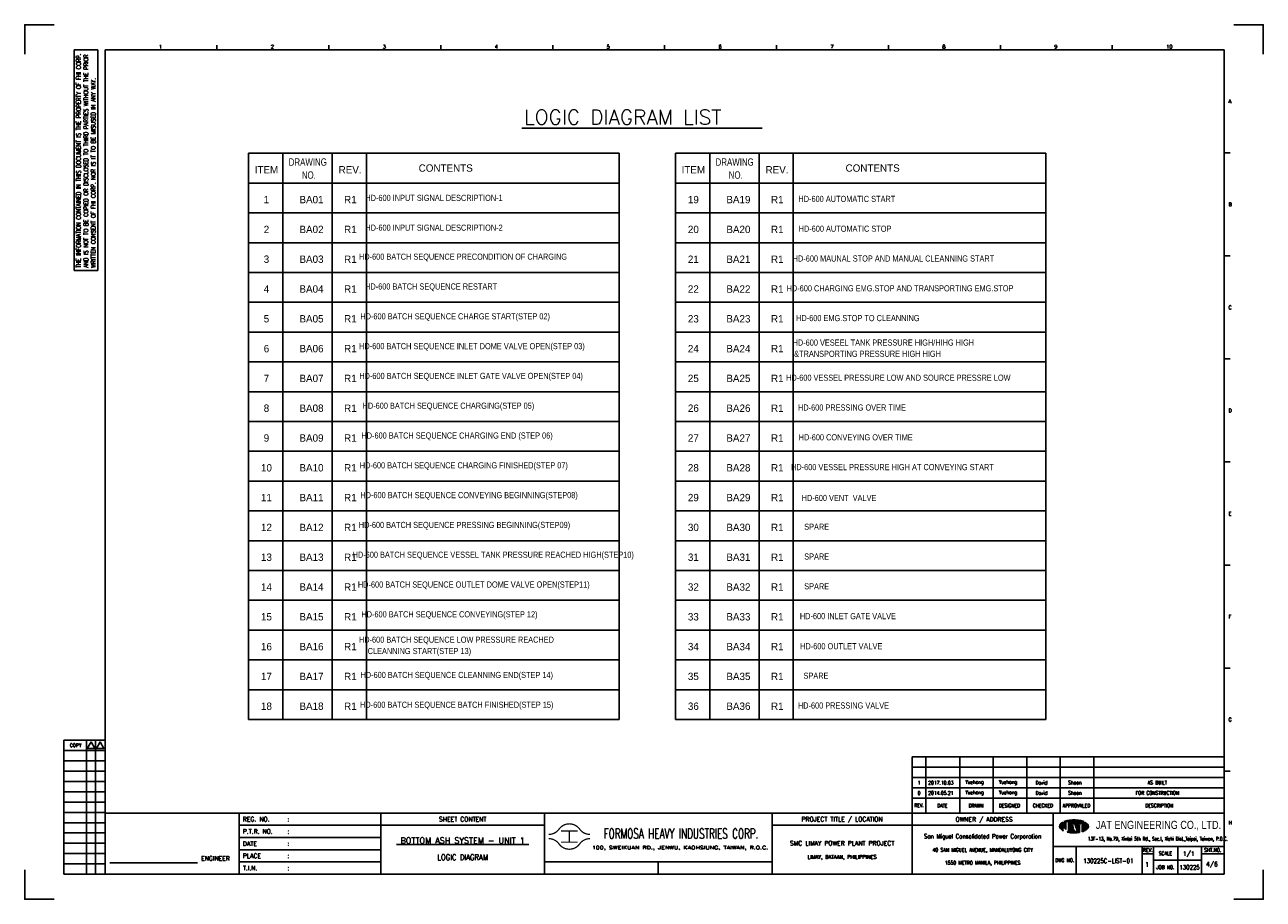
# Model space of a CAD drawing. Extents: x 1418 to 2024, y 335 to 762.
import ezdxf
from ezdxf.enums import TextEntityAlignment as Align
from ezdxf.lldxf.tags import DXFTag

# ---------------------------------------------------------------- set-up
doc = ezdxf.new("R2010")
doc.units = 0
doc.header["$MEASUREMENT"] = 0
for name, color, linetype in [('B_DIM', 7, 'Continuous'), ('CON', 4, 'Continuous'), ('DIM', 3, 'Continuous'), ('HID', 2, 'HIDDEN'), ('T', 2, 'Continuous'), ('TEXT', 7, 'Continuous'), ('圖框CON', 4, 'Continuous'), ('圖框DIM', 3, 'Continuous'), ('框線', 6, 'Continuous')]:
    doc.layers.add(name, color=color, linetype=linetype)
doc.styles.add('AEH', font='simplex.shx', dxfattribs={"width": 0.8, "bigfont": 'ae.shx'})
doc.styles.add('DAYUKP', font='complex', dxfattribs={"bigfont": 'DAYUKP.SHX'})
doc.styles.add('E2', font='simplex.shx', dxfattribs={"height": 2})
doc.styles.add('E3', font='simplex.shx', dxfattribs={"height": 3})
doc.styles.add('E4', font='simplex.shx', dxfattribs={"height": 4})
doc.styles.add('ROMANS', font='romans', dxfattribs={"width": 0.8})
doc.styles.add('STANDARD-1', font='txt')
doc.styles.add('WMF-Arial0', font='arial.ttf')
tags = doc.linetypes.add('HIDDEN', pattern=[0.375, 0.25, -0.125]).pattern_tags.tags
tags[6:7] = [DXFTag(74, 4), DXFTag(75, 0), DXFTag(340, '0'), DXFTag(46, 1.0), DXFTag(50, 0.0), DXFTag(44, 0.0), DXFTag(45, 0.0)]
tags[4:5] = [DXFTag(74, 4), DXFTag(75, 0), DXFTag(340, '0'), DXFTag(46, 1.0), DXFTag(50, 0.0), DXFTag(44, 0.0), DXFTag(45, 0.0)]

# ---------------------------------------------------------------- blocks, each defined once
blk = doc.blocks.new('Sht_Cont_T3')
at = {"layer": 'TEXT', "color": 3, "linetype": 'Continuous', "style": 'E4'}
for tag, p in [('$SHT_CONT_L1$', (55.63, 24.91)), ('$SHT_CONT_L2$', (55.63, 16.61)), ('$SHT_CONT_L3$', (55.63, 8.3))]:
    blk.add_attdef(tag, text='', height=4, dxfattribs=at).set_placement(p, align=Align.MIDDLE)
blk = doc.blocks.new('1880-TITLE_BLK')
at = {"layer": 'TEXT', "color": 2, "linetype": 'Continuous', "style": 'E3'}
for tag, p in [('DWG_NO', (736.41, 26.44)), ('REV', (762.59, 23.97)), ('SCALE', (790.95, 31.17)), ('SHT_NO', (806.74, 23.97))]:
    blk.add_attdef(tag, text='', height=3, dxfattribs=at).set_placement(p, align=Align.MIDDLE)
at = {"layer": 'TEXT', "linetype": 'Continuous', "style": 'E2', "width": 0.6}
for tag, p in [('REV_DATE', (418.65, 19.76)), ('APPR_DATE', (492.93, 19.76))]:
    blk.add_attdef(tag, text='', height=2, dxfattribs=at).set_placement(p, align=Align.MIDDLE_LEFT)
blk = doc.blocks.new('1')
at = {"ltscale": 500, "const_width": 0.621}
blk.add_lwpolyline([(937.64, -36.73, -0.241531), (932.6, -34.15, 0.512989), (922.51, -34.15, -0.241531), (917.47, -36.73, -0.241531)], format="xyb", dxfattribs=at)
for points in [[(923.41, -35.01), (931.69, -35.01)], [(927.55, -35.01), (927.55, -40.53)], [(923.41, -40.53), (931.69, -40.53)]]:
    blk.add_lwpolyline(points, dxfattribs=at)
at = {"const_width": 0.621}
blk.add_lwpolyline([(937.64, -38.8, 0.241531), (932.6, -41.39, -0.512989), (922.51, -41.39, 0.241531), (917.47, -38.8, 0.241531)], format="xyb", dxfattribs=at)
at = {"layer": 'B_DIM'}
for p, q in [((1247.82, 1.18), (1095.17, 1.18)), ((1095.17, -26.3), (1095.17, 1.18)), ((1101.97, -26.3), (1101.97, 1.18)), ((1118.5, -26.3), (1118.5, 1.18)), ((1134.87, -26.3), (1134.87, 1.18)), ((1151.24, -26.3), (1151.24, 1.18)), ((1167.62, -26.3), (1167.62, 1.18)), ((1183.99, -26.3), (1183.99, 1.18)), ((1247.82, -3.86), (1095.17, -3.86)), ((1095.17, -24.02), (1095.17, -7.47)), ((1247.82, -8.91), (1095.17, -8.91)), ((1247.82, -13.95), (1095.17, -13.95)), ((1247.82, -18.99), (1095.17, -18.99))]:
    blk.add_line(p, q, dxfattribs=at)
at = {"layer": 'CON'}
for points in [[(835.34, -56.2), (835.34, -26.3)], [(915.46, -56.2), (915.46, -26.3)]]:
    blk.add_lwpolyline(points, dxfattribs=at)
at = {"layer": 'CON', "ltscale": 500}
for points in [[(835.34, -32.28), (766.02, -32.28)], [(915.46, -32.28), (835.34, -32.28)], [(835.34, -38.26), (766.02, -38.26)], [(835.34, -44.23), (766.02, -44.23)], [(835.34, -50.21), (766.02, -50.21)]]:
    blk.add_lwpolyline(points, dxfattribs=at)
at = {"layer": 'DEFPOINTS'}
for points in [[(675.65, 359.33), (661.25, 359.33), (661.25, 344.93)], [(1252.5, 359.33), (1266.9, 359.33), (1266.9, 344.93)], [(675.65, -68.44), (661.25, -68.44), (661.25, -54.04)], [(1252.5, -68.44), (1266.9, -68.44), (1266.9, -54.04)]]:
    blk.add_lwpolyline(points, dxfattribs=at)
at = {"layer": 'DIM'}
for p, q in [((680.33, 9.34), (680.33, -56.2)), ((680.33, 9.34), (700.5, 9.34)), ((691.5, -56.2), (691.5, 9.34)), ((695.82, -56.2), (695.82, 9.34)), ((680.33, 4.29), (700.5, 4.29)), ((680.33, -0.75), (700.5, -0.75)), ((680.33, -5.79), (700.5, -5.79)), ((680.33, -10.83), (700.5, -10.83)), ((680.33, -15.87), (700.5, -15.87)), ((680.33, -20.91), (700.5, -20.91)), ((680.33, -25.95), (700.5, -25.95)), ((680.33, -30.99), (700.5, -30.99)), ((680.33, -36.03), (700.5, -36.03)), ((680.33, -41.08), (700.5, -41.08)), ((680.33, -46.12), (700.5, -46.12)), ((680.33, -51.16), (700.5, -51.16)), ((680.33, -56.2), (700.5, -56.2))]:
    blk.add_line(p, q, dxfattribs=at)
for points in [[(693.66, 8.62), (691.79, 5.37), (695.53, 5.37)], [(698.12, 8.62), (696.25, 5.37), (699.99, 5.37)]]:
    blk.add_lwpolyline(points, close=True, dxfattribs=at)
at = {"layer": 'T', "color": 0, "lineweight": -3}
for p, q in [((1169.84, -30.45), (1170.01, -30.27)), ((1169.98, -30.45), (1170.23, -30.2)), ((1170.12, -30.45), (1170.43, -30.13)), ((1170.26, -30.45), (1170.63, -30.07)), ((1170.39, -30.45), (1170.82, -30.02)), ((1170.53, -30.45), (1171.01, -29.98)), ((1170.67, -30.45), (1171.19, -29.93)), ((1170.81, -30.45), (1171.36, -29.9)), ((1170.95, -30.45), (1171.54, -29.86)), ((1171.09, -30.45), (1171.7, -29.83)), ((1171.23, -30.45), (1171.87, -29.81)), ((1171.37, -30.45), (1172.04, -29.78)), ((1171.51, -30.45), (1172.2, -29.76)), ((1171.65, -30.45), (1172.36, -29.74)), ((1171.78, -30.45), (1172.52, -29.72)), ((1171.92, -30.45), (1172.67, -29.7)), ((1172.06, -30.45), (1172.83, -29.68)), ((1172.2, -30.45), (1172.98, -29.67)), ((1172.34, -30.45), (1173.13, -29.66)), ((1172.48, -30.45), (1173.28, -29.65)), ((1172.62, -30.45), (1173.43, -29.64)), ((1172.76, -30.45), (1173.58, -29.63)), ((1172.9, -30.45), (1173.72, -29.62)), ((1173.04, -30.45), (1173.87, -29.62)), ((1173.17, -30.45), (1174.01, -29.61)), ((1173.31, -30.45), (1174.15, -29.61)), ((1173.45, -30.45), (1174.29, -29.61)), ((1173.59, -30.45), (1174.43, -29.61)), ((1173.73, -30.45), (1174.57, -29.61)), ((1173.87, -30.45), (1174.7, -29.62)), ((1174.01, -30.45), (1174.84, -29.62)), ((1174.15, -30.45), (1174.97, -29.62)), ((1174.29, -30.45), (1175.11, -29.63)), ((1174.43, -30.45), (1175.24, -29.64)), ((1174.56, -30.45), (1175.37, -29.65)), ((1174.7, -30.45), (1175.5, -29.65)), ((1174.84, -30.45), (1175.63, -29.67)), ((1174.98, -30.45), (1175.75, -29.68)), ((1175.12, -30.45), (1175.88, -29.69)), ((1175.26, -30.45), (1176.01, -29.7)), ((1175.4, -30.45), (1176.13, -29.72)), ((1175.54, -30.45), (1176.26, -29.73)), ((1175.68, -30.45), (1176.38, -29.75)), ((1175.82, -30.45), (1176.5, -29.76)), ((1175.95, -30.45), (1176.62, -29.78)), ((1176.09, -30.45), (1176.74, -29.8)), ((1176.23, -30.45), (1176.86, -29.82)), ((1176.37, -30.45), (1176.98, -29.84)), ((1176.51, -30.45), (1177.1, -29.86)), ((1176.65, -30.45), (1177.22, -29.88)), ((1176.79, -30.45), (1177.33, -29.9)), ((1176.93, -30.45), (1177.45, -29.93)), ((1177.07, -30.45), (1177.56, -29.95)), ((1177.21, -30.45), (1177.67, -29.98)), ((1177.34, -30.45), (1177.79, -30.01)), ((1177.48, -30.45), (1177.9, -30.04)), ((1177.62, -30.45), (1178.01, -30.07)), ((1177.76, -30.45), (1178.11, -30.1)), ((1177.9, -30.45), (1178.22, -30.13)), ((1178.04, -30.45), (1178.33, -30.16)), ((1178.18, -30.45), (1178.43, -30.2)), ((1178.32, -30.45), (1178.53, -30.23)), ((1178.46, -30.45), (1178.64, -30.27)), ((1167.29, -32.86), (1169.2, -30.95)), ((1167.29, -32.72), (1169.06, -30.95)), ((1167.3, -32.99), (1169.34, -30.95)), ((1167.3, -32.57), (1168.92, -30.95)), ((1167.32, -33.11), (1169.47, -30.95)), ((1167.34, -33.22), (1169.61, -30.95)), ((1167.34, -32.39), (1168.78, -30.95)), ((1167.38, -33.33), (1169.75, -30.95)), ((1167.41, -32.18), (1168.64, -30.95)), ((1167.42, -33.43), (1169.89, -30.95)), ((1167.46, -33.52), (1170.03, -30.95)), ((1167.51, -33.61), (1170.17, -30.95)), ((1167.57, -33.69), (1170.3, -30.96)), ((1167.61, -31.84), (1168.15, -31.31)), ((1167.63, -33.77), (1170.3, -31.1)), ((1167.69, -33.85), (1170.3, -31.23)), ((1167.76, -33.92), (1170.3, -31.37)), ((1167.83, -33.99), (1170.3, -31.51)), ((1167.9, -34.06), (1170.3, -31.65)), ((1167.97, -34.13), (1170.3, -31.79)), ((1168.04, -34.19), (1170.3, -31.93)), ((1168.11, -34.26), (1170.3, -32.07)), ((1168.19, -34.32), (1170.3, -32.21)), ((1168.26, -34.39), (1170.3, -32.35)), ((1168.34, -34.45), (1168.85, -33.94)), ((1168.42, -34.51), (1168.78, -34.15)), ((1168.5, -34.57), (1168.77, -34.3)), ((1168.58, -34.62), (1168.78, -34.43)), ((1168.67, -34.68), (1168.81, -34.54)), ((1168.75, -34.73), (1168.85, -34.64)), ((1168.84, -34.79), (1168.9, -34.72)), ((1168.93, -34.84), (1168.96, -34.8)), ((1169.02, -34.89), (1169.03, -34.87)), ((1169.11, -34.93), (1169.11, -34.93)), ((1169.18, -33.61), (1170.3, -32.49)), ((1169.2, -34.98), (1169.2, -34.98)), ((1169.39, -33.53), (1170.3, -32.62)), ((1169.55, -33.52), (1170.3, -32.76)), ((1169.67, -33.53), (1170.3, -32.9)), ((1169.7, -30.45), (1169.79, -30.36)), ((1169.78, -33.56), (1170.3, -33.04)), ((1169.88, -33.6), (1170.3, -33.18)), ((1169.97, -33.65), (1170.3, -33.32)), ((1170.05, -33.71), (1170.3, -33.46)), ((1170.12, -33.78), (1170.3, -33.6)), ((1170.18, -33.86), (1170.3, -33.74)), ((1170.23, -33.95), (1170.3, -33.88)), ((1170.27, -34.05), (1170.3, -34.01)), ((1170.3, -34.16), (1170.3, -34.15)), ((1170.3, -34.29), (1170.31, -34.29)), ((1171.05, -35.63), (1172.51, -34.17)), ((1171.16, -35.66), (1172.45, -34.37)), ((1171.28, -35.68), (1172.39, -34.58)), ((1171.39, -35.71), (1172.32, -34.78)), ((1171.51, -35.73), (1172.26, -34.98)), ((1171.53, -35.02), (1172.58, -33.96)), ((1171.6, -34.8), (1172.64, -33.76)), ((1171.63, -35.75), (1172.19, -35.19)), ((1171.64, -34.63), (1172.71, -33.56)), ((1171.65, -33.23), (1173.92, -30.95)), ((1171.65, -33.09), (1173.78, -30.95)), ((1171.65, -32.95), (1173.64, -30.95)), ((1171.65, -32.81), (1173.51, -30.95)), ((1171.65, -32.67), (1173.37, -30.95)), ((1171.65, -32.53), (1173.23, -30.95)), ((1171.65, -32.39), (1173.09, -30.95)), ((1171.65, -32.26), (1172.95, -30.95)), ((1171.65, -32.12), (1172.81, -30.95)), ((1171.65, -31.98), (1172.67, -30.95)), ((1171.65, -31.84), (1172.53, -30.95)), ((1171.65, -31.42), (1172.12, -30.95)), ((1171.65, -31.28), (1171.98, -30.95)), ((1171.65, -31.14), (1171.84, -30.95)), ((1171.65, -31), (1171.7, -30.95)), ((1171.65, -31.7), (1172.39, -30.95)), ((1171.65, -31.56), (1172.25, -30.95)), ((1171.65, -33.37), (1173.29, -31.72)), ((1171.65, -33.51), (1173.23, -31.92)), ((1171.65, -33.65), (1173.16, -32.13)), ((1171.65, -33.78), (1173.1, -32.33)), ((1171.65, -33.92), (1173.03, -32.54)), ((1171.65, -34.06), (1172.97, -32.74)), ((1171.65, -34.2), (1172.9, -32.94)), ((1171.65, -34.34), (1172.84, -33.15)), ((1171.65, -34.48), (1171.65, -34.48)), ((1171.75, -35.77), (1172.2, -35.31)), ((1171.87, -35.79), (1172.34, -35.31)), ((1171.99, -35.81), (1172.48, -35.31)), ((1172.11, -35.83), (1172.62, -35.31)), ((1172.23, -35.84), (1173.6, -34.48)), ((1172.35, -35.86), (1173.74, -34.48)), ((1172.48, -35.87), (1173.87, -34.48)), ((1172.6, -35.89), (1174.01, -34.48)), ((1172.67, -35.26), (1173.46, -34.48)), ((1172.73, -35.9), (1174.15, -34.48)), ((1172.73, -35.06), (1173.32, -34.48)), ((1172.8, -34.86), (1173.18, -34.48)), ((1172.85, -35.91), (1174.29, -34.48)), ((1172.86, -34.65), (1173.04, -34.48)), ((1172.98, -35.93), (1174.41, -34.5)), ((1173.11, -35.94), (1174.44, -34.6)), ((1173.16, -33.8), (1173.94, -33.02)), ((1173.18, -33.64), (1173.91, -32.91)), ((1173.24, -35.95), (1174.48, -34.71)), ((1173.25, -33.44), (1173.87, -32.81)), ((1173.29, -33.8), (1173.97, -33.12)), ((1173.31, -33.23), (1173.84, -32.7)), ((1173.37, -33.03), (1173.81, -32.6)), ((1173.37, -35.96), (1174.51, -34.81)), ((1173.39, -31.62), (1174.06, -30.95)), ((1173.43, -33.8), (1174.01, -33.23)), ((1173.44, -32.83), (1173.77, -32.49)), ((1173.5, -32.62), (1173.74, -32.39)), ((1173.5, -35.96), (1174.54, -34.92)), ((1173.53, -31.62), (1174.2, -30.95)), ((1173.57, -32.42), (1173.71, -32.28)), ((1173.57, -33.8), (1174.04, -33.34)), ((1173.63, -32.22), (1173.67, -32.17)), ((1173.63, -35.97), (1174.58, -35.03)), ((1173.67, -31.62), (1174.34, -30.95)), ((1173.71, -33.8), (1174.07, -33.44)), ((1173.77, -35.98), (1174.61, -35.13)), ((1173.81, -31.62), (1174.48, -30.95)), ((1173.85, -33.8), (1174.11, -33.55)), ((1173.9, -35.98), (1174.64, -35.24)), ((1173.95, -31.62), (1174.62, -30.95)), ((1173.99, -33.8), (1174.14, -33.65)), ((1174.04, -35.98), (1174.7, -35.31)), ((1174.09, -31.62), (1174.76, -30.95)), ((1174.13, -33.8), (1174.17, -33.76)), ((1174.17, -35.98), (1174.84, -35.31)), ((1174.22, -31.62), (1174.9, -30.95)), ((1174.31, -35.99), (1174.98, -35.31)), ((1174.36, -31.62), (1175.03, -30.95)), ((1174.45, -35.98), (1175.12, -35.31)), ((1174.5, -31.62), (1175.17, -30.95)), ((1174.59, -35.98), (1175.26, -35.31)), ((1174.64, -31.62), (1175.31, -30.95)), ((1174.73, -35.98), (1175.4, -35.31)), ((1174.78, -31.62), (1175.45, -30.95)), ((1174.85, -31.69), (1175.59, -30.95)), ((1174.88, -35.98), (1175.54, -35.31)), ((1174.89, -31.79), (1175.73, -30.95)), ((1174.92, -31.9), (1175.87, -30.95)), ((1174.96, -32), (1176.01, -30.95)), ((1174.99, -32.11), (1176.15, -30.95)), ((1175.02, -32.22), (1176.29, -30.95)), ((1175.02, -35.97), (1175.68, -35.31)), ((1175.06, -32.32), (1176.42, -30.95)), ((1175.09, -32.43), (1175.84, -31.68)), ((1175.12, -32.53), (1175.84, -31.81)), ((1175.16, -32.64), (1175.84, -31.95)), ((1175.17, -35.96), (1175.82, -35.31)), ((1175.19, -32.74), (1175.84, -32.09)), ((1175.22, -32.85), (1175.95, -32.13)), ((1175.26, -32.95), (1176.08, -32.13)), ((1175.29, -33.06), (1176.22, -32.13)), ((1175.32, -33.16), (1176.36, -32.13)), ((1175.32, -35.95), (1175.95, -35.31)), ((1175.36, -33.27), (1176.5, -32.13)), ((1175.39, -33.38), (1176.64, -32.13)), ((1175.42, -33.48), (1176.78, -32.13)), ((1175.46, -33.59), (1176.92, -32.13)), ((1175.46, -35.94), (1177.01, -34.39)), ((1175.49, -33.69), (1177.01, -32.17)), ((1175.53, -33.8), (1177.01, -32.31)), ((1175.56, -33.9), (1177.01, -32.45)), ((1175.59, -34.01), (1177.01, -32.59)), ((1175.62, -35.93), (1177.01, -34.53)), ((1175.63, -34.11), (1177.01, -32.73)), ((1175.66, -34.22), (1177.01, -32.86)), ((1175.69, -34.32), (1177.01, -33)), ((1175.73, -34.43), (1177.01, -33.14)), ((1175.76, -34.54), (1177.01, -33.28)), ((1175.77, -35.92), (1177.01, -34.67)), ((1175.79, -34.64), (1177.01, -33.42)), ((1175.83, -34.75), (1177.01, -33.56)), ((1175.86, -34.85), (1177.01, -33.7)), ((1175.89, -31.62), (1176.56, -30.95)), ((1175.89, -34.96), (1177.01, -33.84)), ((1175.92, -35.9), (1177.01, -34.81)), ((1175.93, -35.06), (1177.01, -33.98)), ((1175.96, -35.17), (1177.01, -34.12)), ((1176, -35.27), (1177.01, -34.25)), ((1176.03, -31.62), (1176.7, -30.95)), ((1176.08, -35.89), (1177.01, -34.95)), ((1176.17, -31.62), (1176.84, -30.95)), ((1176.24, -35.87), (1177.01, -35.09)), ((1176.31, -31.62), (1176.98, -30.95)), ((1176.39, -35.85), (1177.01, -35.23)), ((1176.45, -31.62), (1177.12, -30.95)), ((1176.56, -35.83), (1177.01, -35.37)), ((1176.59, -31.62), (1177.26, -30.95)), ((1176.72, -35.8), (1177.01, -35.51)), ((1176.73, -31.62), (1177.4, -30.95)), ((1176.87, -31.62), (1177.54, -30.95)), ((1176.89, -35.77), (1177.01, -35.64)), ((1177, -31.62), (1177.68, -30.95)), ((1177.14, -31.62), (1177.81, -30.95)), ((1177.28, -31.62), (1177.95, -30.95)), ((1177.42, -31.62), (1178.09, -30.95)), ((1177.56, -31.62), (1178.23, -30.95)), ((1177.7, -31.62), (1178.37, -30.95)), ((1177.84, -31.62), (1178.51, -30.95)), ((1177.98, -31.62), (1178.65, -30.95)), ((1178.12, -31.62), (1178.79, -30.95)), ((1178.26, -31.62), (1178.93, -30.95)), ((1178.36, -33.33), (1180.44, -31.25)), ((1178.36, -33.47), (1180.52, -31.31)), ((1178.36, -33.61), (1180.59, -31.37)), ((1178.36, -33.75), (1180.66, -31.44)), ((1178.36, -33.89), (1180.74, -31.51)), ((1178.36, -34.02), (1180.81, -31.58)), ((1178.36, -34.16), (1180.87, -31.65)), ((1178.36, -34.3), (1180.94, -31.72)), ((1178.36, -34.44), (1181.01, -31.79)), ((1178.36, -34.58), (1181.07, -31.87)), ((1178.36, -34.72), (1181.13, -31.95)), ((1178.36, -34.86), (1181.18, -32.04)), ((1178.36, -32.77), (1179, -32.13)), ((1178.36, -32.91), (1179.14, -32.13)), ((1178.36, -33.05), (1179.28, -32.13)), ((1178.36, -33.19), (1179.42, -32.13)), ((1178.36, -35), (1181.23, -32.13)), ((1178.36, -32.5), (1178.73, -32.13)), ((1178.36, -32.63), (1178.86, -32.13)), ((1178.36, -32.22), (1178.45, -32.13)), ((1178.36, -32.36), (1178.59, -32.13)), ((1178.36, -35.14), (1181.27, -32.23)), ((1178.36, -35.28), (1181.3, -32.33)), ((1178.36, -35.41), (1181.33, -32.44)), ((1178.39, -31.62), (1179.07, -30.95)), ((1178.53, -31.62), (1179.2, -30.95)), ((1178.56, -35.36), (1181.36, -32.55)), ((1178.6, -30.45), (1178.74, -30.31)), ((1178.67, -31.62), (1179.34, -30.95)), ((1178.73, -30.45), (1178.84, -30.35)), ((1178.77, -35.28), (1181.37, -32.68)), ((1178.81, -31.62), (1179.48, -30.95)), ((1178.87, -30.45), (1178.94, -30.38)), ((1178.95, -31.62), (1179.62, -30.95)), ((1179, -35.18), (1181.38, -32.81)), ((1179.01, -30.45), (1179.04, -30.43)), ((1179.09, -31.62), (1179.76, -30.95)), ((1179.23, -31.62), (1179.9, -30.95)), ((1179.25, -35.08), (1181.37, -32.96)), ((1179.37, -31.62), (1180.04, -30.95)), ((1179.51, -31.62), (1180.12, -31.01)), ((1179.51, -34.96), (1181.34, -33.12)), ((1179.53, -31.74), (1180.21, -31.06)), ((1179.53, -31.88), (1180.29, -31.12)), ((1179.53, -32.02), (1180.36, -31.18)), ((1179.82, -34.79), (1181.29, -33.32)), ((1180.23, -34.52), (1181.17, -33.58))]:
    blk.add_line(p, q, dxfattribs=at)
at = {"layer": 'T', "lineweight": -3}
for p, q in [((1170.3, -30.95), (1168.61, -30.95)), ((1169.57, -30.45), (1179.1, -30.45)), ((1170.3, -30.95), (1170.3, -34.31)), ((1180.05, -30.95), (1171.65, -30.95)), ((1171.65, -31.29), (1171.65, -30.95)), ((1171.65, -30.95), (1171.65, -34.49)), ((1172.74, -33.35), (1171.65, -34.48)), ((1172.15, -35.31), (1173.32, -31.62)), ((1172.65, -35.31), (1172.15, -35.31)), ((1172.92, -34.48), (1172.65, -35.31)), ((1174.4, -34.48), (1172.92, -34.48)), ((1173.66, -32.13), (1173.13, -33.8)), ((1173.13, -33.8), (1174.19, -33.8)), ((1173.32, -31.62), (1174.83, -31.62)), ((1174.19, -33.8), (1173.66, -32.13)), ((1174, -31.62), (1174.83, -31.62)), ((1174.67, -35.31), (1174.4, -34.48)), ((1176.01, -35.31), (1174.67, -35.31)), ((1174.83, -31.62), (1176.01, -35.31)), ((1175.84, -31.62), (1179.53, -31.62)), ((1175.84, -32.13), (1175.84, -31.62)), ((1177.01, -32.13), (1175.84, -32.13)), ((1177.01, -32.13), (1177.01, -35.75)), ((1179.53, -32.13), (1178.36, -32.13)), ((1178.36, -32.13), (1178.36, -35.42)), ((1179.53, -31.62), (1179.53, -32.13))]:
    blk.add_line(p, q, dxfattribs=at)
for centre, major_axis, start_param, end_param in [((1173.18, -39.02), (-6.58, 6.58), 5.683021, 5.897183), ((1174.33, -45.15), (-10.98, 10.98), 5.497787, 5.683021), ((1174.33, -45.15), (10.98, 10.98), 0.600164, 0.785398), ((1175.48, -39.02), (6.58, 6.58), 0.386002, 0.600164), ((1168.85, -32.8), (1.11, 1.11), 1.614811, 2.356194), ((1168.85, -32.8), (-1.11, 1.11), 0.785398, 1.526782), ((1171.44, -35.17), (-3.59, 3.59), 6.088179, 6.3272), ((1171.44, -30.42), (3.59, 3.59), 3.097578, 3.478972), ((1169.54, -34.29), (-0.544, 0.544), 3.906164, 8.245601), ((1170.29, -34.46), (0.962, 0.962), 4.470635, 5.546585), ((1174.33, -20.45), (10.98, 10.98), 3.710226, 3.926991), ((1174.33, -20.45), (10.98, 10.98), 3.926991, 4.100643), ((1175.48, -26.58), (-6.58, 6.58), 2.670765, 2.781027), ((1177.22, -30.42), (-3.59, 3.59), 2.781027, 3.185607), ((1177.22, -35.17), (-3.59, 3.59), 4.668374, 4.907395), ((1179.81, -32.8), (-1.11, 1.11), 3.926991, 4.668374), ((1179.81, -32.8), (1.11, 1.11), 4.756403, 5.497787)]:
    blk.add_ellipse(centre, major_axis=major_axis, ratio=1, start_param=start_param, end_param=end_param, dxfattribs=at)
at = {"layer": '圖框CON'}
for p, q in [((685.38, 347.09), (696.9, 347.09)), ((685.38, 239.07), (685.38, 347.09)), ((696.9, 239.07), (696.9, 347.09)), ((755.23, 347.11), (755.23, 349.27)), ((809.96, 347.11), (809.96, 349.27)), ((864.69, 347.11), (864.69, 349.27)), ((919.43, 347.11), (919.43, 349.27)), ((974.16, 347.11), (974.16, 349.27)), ((1028.89, 347.11), (1028.89, 349.27)), ((1083.62, 347.11), (1083.62, 349.27)), ((1138.35, 347.11), (1138.35, 349.27)), ((1193.09, 347.11), (1193.09, 349.27)), ((1250.71, 296.68), (1247.82, 296.68)), ((1250.71, 246.27), (1247.82, 246.27)), ((685.38, 239.07), (696.9, 239.07)), ((1250.71, 195.86), (1247.82, 195.86)), ((1250.71, 145.45), (1247.82, 145.45)), ((1250.71, 95.03), (1247.82, 95.03)), ((1250.71, 44.62), (1247.82, 44.62)), ((1250.71, -5.79), (1247.82, -5.79)), ((1164.16, -42.6), (1247.82, -42.6)), ((1175.46, -42.6), (1175.46, -56.2)), ((1207.7, -42.6), (1207.7, -56.2)), ((1207.7, -46.16), (1213.17, -46.16)), ((1213.17, -42.6), (1213.17, -56.2)), ((1225.07, -56.2), (1225.07, -42.6)), ((1236.65, -56.2), (1236.65, -42.6)), ((1236.65, -46.16), (1247.82, -46.16)), ((971.08, -50.21), (971.08, -56.2)), ((1213.17, -49.4), (1236.65, -49.4))]:
    blk.add_line(p, q, dxfattribs=at)
for points in [[(766.02, -56.2), (766.02, -26.3)], [(1026.71, -56.2), (1026.71, -26.3)], [(1095.17, -56.2), (1095.17, -26.3)], [(1164.16, -56.2), (1164.16, -26.3)], [(1164.16, -32.28), (1026.71, -32.28)], [(1026.71, -50.21), (1010.27, -50.21), (915.46, -50.21)]]:
    blk.add_lwpolyline(points, dxfattribs=at)
at = {"layer": '圖框DIM'}
blk.add_line((702.85, -50.59), (745.66, -50.59), dxfattribs=at)
at = {"layer": '框線'}
for p, q in [((700.5, 347.09), (700.5, -56.2)), ((1247.82, 347.09), (700.5, 347.09)), ((1247.82, -56.2), (1247.82, 347.09)), ((1247.82, -26.3), (700.5, -26.3)), ((1247.82, -56.2), (700.5, -56.2))]:
    blk.add_line(p, q, dxfattribs=at)
at = {"style": 'DAYUKP'}
for s, p in [('1', (726.85, 347.7)), ('2', (781.58, 347.7)), ('3', (836.31, 347.7)), ('4', (891.04, 347.7)), ('5', (945.77, 347.7)), ('6', (1000.51, 347.7)), ('7', (1055.24, 347.7)), ('8', (1109.97, 347.7)), ('9', (1164.7, 347.7)), ('10', (1219.43, 347.7))]:
    blk.add_text(s, height=1.8, dxfattribs=at).set_placement(p)
for s, p in [('A', (1249.86, 321.88)), ('B', (1249.86, 271.47)), ('C', (1249.86, 221.06)), ('D', (1249.86, 170.64)), ('E', (1249.86, 120.23)), ('F', (1249.86, 69.82)), ('G', (1249.86, 19.41)), ('H', (1249.86, -31))]:
    blk.add_text(s, height=1.8, dxfattribs=at).set_placement(p, align=Align.MIDDLE_LEFT)
at = {"style": 'WMF-Arial0', "width": 0.8}
blk.add_text('JAT ENGINEERING CO., LTD.', height=3.9609, dxfattribs=at).set_placement((1215.66, -32.41), align=Align.MIDDLE)
at = {"color": 90, "ltscale": 500, "style": 'ROMANS', "width": 0.65}
blk.add_text('FORMOSA HEAVY INDUSTRIES CORP.', height=4.8509, dxfattribs=at).set_placement((982.2, -36.34), align=Align.MIDDLE)
at = {"color": 2, "ltscale": 500, "style": 'ROMANS'}
for s, height, p in [('SMC LIMAY POWER PLANT PROJECT', 2.1605, (1060.94, -41.04)), ('LIMAY, BATAAN, PHILIPPINES', 1.8004, (1060.94, -47.71))]:
    blk.add_text(s, height=height, dxfattribs=at).set_placement(p, align=Align.MIDDLE_CENTER)
at = {"color": 2, "ltscale": 500, "style": 'ROMANS', "width": 0.85}
blk.add_text('San Miguel Consolidated Power Corporation', height=2.1605, dxfattribs=at).set_placement((1129.66, -37.62), align=Align.MIDDLE_CENTER)
at = {"color": 4, "ltscale": 500, "style": 'ROMANS', "width": 0.85}
for s, p in [('40 SAN MIGUEL AVENUE, MANDALUYONG CITY', (1129.66, -44.28)), ('1550 METRO MANILA, PHILIPPINES', (1129.66, -50.61))]:
    blk.add_text(s, height=1.8004, dxfattribs=at).set_placement(p, align=Align.MIDDLE_CENTER)
at = {"layer": 'B_DIM', "style": 'AEH', "width": 0.8}
for s, height, p in [('REV.', 1.8, (1098.54, -22.49)), ('DATE', 1.8, (1109.97, -22.59)), ('DRAWN', 1.8, (1126.39, -22.64)), ('DESIGNED', 1.8, (1142.77, -22.64)), ('CHECKED', 1.8, (1159.14, -22.64)), ('APPROVALED', 1.8, (1175.51, -22.64)), ('DESCRIPTION', 1.8004, (1216.05, -22.64))]:
    blk.add_text(s, height=height, dxfattribs=at).set_placement(p, align=Align.MIDDLE)
at = {"layer": 'DIM', "style": 'ROMANS', "width": 0.75}
for s, p in [('THE INFORMATION CONTAINED IN THIS DOCUMENT IS THE PROPERTY OF FHI CORP.', (687.54, 240.51)), ('AND IS NOT TO BE COPIED OR DISCLOSED TO THIRD PARTIES WITHOUT THE PRIOR', (691.14, 240.51)), ('WRITTEN CONSENT OF FHI CORP. NOR IS IT TO BE MISUSED IN ANY WAY.', (694.74, 240.51))]:
    blk.add_text(s, height=2.1605, rotation=90, dxfattribs=at).set_placement(p, align=Align.MIDDLE_LEFT)
at = {"layer": 'DIM', "style": 'ROMANS', "width": 0.8}
blk.add_text('COPY', height=1.8, dxfattribs=at).set_placement((686.1, 6.85), align=Align.MIDDLE)
at = {"layer": 'HID', "ltscale": 500, "style": 'ROMANS'}
for s, p in [('REG. NO.', (767.89, -29.29)), (':', (789.71, -29.29)), ('P.T.R. NO.', (767.89, -35.27)), (':', (789.71, -35.27)), ('DATE', (767.89, -41.24)), (':', (789.71, -41.24)), ('PLACE', (767.89, -47.22)), (':', (789.71, -47.22)), ('T.I.N.', (767.89, -53.21)), (':', (789.71, -53.2))]:
    blk.add_text(s, height=2.16, dxfattribs=at).set_placement(p, align=Align.MIDDLE_LEFT)
for s, p in [('SHEET CONTENT', (875.4, -29.29)), ('PROJECT TITLE / LOCATION', (1060.94, -29.44)), ('OWNER / ADDRESS', (1130.39, -29.54))]:
    blk.add_text(s, height=2.1605, dxfattribs=at).set_placement(p, align=Align.MIDDLE)
at = {"layer": 'HID', "style": 'ROMANS', "width": 1.216198}
blk.add_text('100, SWEIKUAN RD., JENWU, KAOHSIUNG, TAIWAN, R.O.C.', height=1.6237, dxfattribs=at).set_placement((938.57, -44), (1024.8, -44), align=Align.FIT)
at = {"layer": 'HID', "style": 'ROMANS'}
blk.add_text('ENGINEER', height=2.16, dxfattribs=at).set_placement((754.48, -49.57), align=Align.CENTER)
at = {"layer": 'HID', "color": 7, "style": 'ROMANS', "width": 0.8}
for s, p in [('DWG NO.', (1169.81, -49.4)), ('REV.', (1210.44, -44.38)), ('SCALE', (1219.04, -46)), ('SHT.NO.', (1242.23, -44.38)), ('JOB NO.', (1219.04, -52.8))]:
    blk.add_text(s, height=1.8, dxfattribs=at).set_placement(p, align=Align.MIDDLE)
at = {"layer": 'T', "color": 2, "ltscale": 500, "style": 'ROMANS', "width": 0.65}
blk.add_text('13F-13, No.79, Xintai 5th Rd., Sec.I, Xizhi Dist.,Taipei, Taiwan, P.O.C.', height=1.8004, dxfattribs=at).set_placement((1215.34, -39.77), align=Align.CENTER)

msp = doc.modelspace()

# ---------------------------------------------------------------- linework, layer by layer
at = {"layer": 'CON'}
for p, q in [((1661.37, 711.62), (1778.99, 711.62)), ((1527.85, 699.4), (1708.96, 699.4)), ((1527.85, 699.4), (1527.85, 422.43)), ((1544.52, 699.4), (1544.52, 422.43)), ((1568.76, 699.4), (1568.76, 422.43)), ((1585.44, 699.4), (1585.44, 422.43)), ((1708.96, 699.4), (1708.96, 422.43)), ((1736.62, 699.4), (1736.62, 422.43)), ((1736.62, 699.4), (1917.73, 699.4)), ((1753.3, 699.4), (1753.3, 422.43)), ((1777.53, 699.4), (1777.53, 422.43)), ((1794.21, 699.4), (1794.21, 422.43)), ((1917.73, 699.4), (1917.73, 422.43)), ((1527.85, 684.83), (1708.96, 684.83)), ((1736.62, 684.83), (1917.73, 684.83)), ((1527.85, 670.25), (1708.96, 670.25)), ((1736.62, 670.25), (1917.73, 670.25)), ((1527.85, 655.67), (1708.96, 655.67)), ((1736.62, 655.67), (1917.73, 655.67)), ((1527.85, 641.09), (1708.96, 641.09)), ((1736.62, 641.09), (1917.73, 641.09)), ((1527.85, 626.52), (1708.96, 626.52)), ((1736.62, 626.52), (1917.73, 626.52)), ((1527.85, 611.94), (1708.96, 611.94)), ((1736.62, 611.94), (1917.73, 611.94)), ((1527.85, 597.36), (1708.96, 597.36)), ((1736.62, 597.36), (1917.73, 597.36)), ((1527.85, 582.78), (1708.96, 582.78)), ((1736.62, 582.78), (1917.73, 582.78)), ((1527.85, 568.21), (1708.96, 568.21)), ((1736.62, 568.21), (1917.73, 568.21)), ((1527.85, 553.63), (1708.96, 553.63)), ((1736.62, 553.63), (1917.73, 553.63)), ((1527.85, 539.05), (1708.96, 539.05)), ((1736.62, 539.05), (1917.73, 539.05)), ((1527.85, 524.48), (1708.96, 524.48)), ((1736.62, 524.48), (1917.73, 524.48)), ((1527.85, 509.9), (1708.96, 509.9)), ((1736.62, 509.9), (1917.73, 509.9)), ((1527.85, 495.32), (1708.96, 495.32)), ((1736.62, 495.32), (1917.73, 495.32)), ((1527.85, 480.74), (1708.96, 480.74)), ((1736.62, 480.74), (1917.73, 480.74)), ((1527.85, 466.17), (1708.96, 466.17)), ((1736.62, 466.17), (1917.73, 466.17)), ((1527.85, 451.59), (1708.96, 451.59)), ((1736.62, 451.59), (1917.73, 451.59)), ((1527.85, 437.01), (1708.96, 437.01)), ((1736.62, 437.01), (1917.73, 437.01)), ((1527.85, 422.43), (1708.96, 422.43)), ((1736.62, 422.43), (1917.73, 422.43))]:
    msp.add_line(p, q, dxfattribs=at)

# ---------------------------------------------------------------- block references
msp.add_blockref('1', (757.11, 402.95), dxfattribs=at)
at = {"layer": 'TEXT', "color": 0}
ref = msp.add_blockref('Sht_Cont_T3', (1592.44, 346.75), dxfattribs=dict(at, xscale=0.7201574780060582, yscale=0.7201574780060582, zscale=0.7201574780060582))
ref.add_attrib('$SHT_CONT_L1$', '%%U BOTTOM ASH SYSTEM - UNIT 1 ', dxfattribs={"color": 3, "linetype": 'Continuous', "height": 2.8806, "style": 'E4'}).set_placement((1632.5, 364.69), align=Align.TOP_CENTER)
ref.add_attrib('$SHT_CONT_L3$', 'LOGIC DIAGRAM', dxfattribs={"color": 3, "linetype": 'Continuous', "height": 2.8806, "style": 'E4', "width": 0.85}).set_placement((1632.5, 352.73), align=Align.BOTTOM_CENTER)
ref = msp.add_blockref('1880-TITLE_BLK', (1417.94, 334.25), dxfattribs=dict(at, xscale=0.7201574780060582, yscale=0.7201574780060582, zscale=0.7201574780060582))
ref.add_attrib('DWG_NO', '130225C-LIST-01', dxfattribs={"color": 2, "linetype": 'Continuous', "height": 2.1605, "style": 'E3', "width": 0.9}).set_placement((1948.27, 353.29), align=Align.MIDDLE)
ref.add_attrib('REV', '1', dxfattribs={"color": 2, "linetype": 'Continuous', "height": 2.16, "style": 'E3'}).set_placement((1967.12, 351.51), align=Align.MIDDLE)
ref.add_attrib('SCALE', '1/1', dxfattribs={"color": 2, "linetype": 'Continuous', "height": 2.16, "style": 'E3'}).set_placement((1987.54, 356.69), align=Align.MIDDLE)
ref.add_attrib('SHT_NO', '4/6', dxfattribs={"color": 2, "linetype": 'Continuous', "height": 2.16, "style": 'E3'}).set_placement((1998.92, 351.51), align=Align.MIDDLE)

# ---------------------------------------------------------------- texts
at = {"layer": 'CON', "style": 'ROMANS'}
msp.add_text('LOGIC DIAGRAM LIST', height=7.2, dxfattribs=at).set_placement((1662.48, 711.37), align=Align.BOTTOM_LEFT)
at = {"layer": 'CON', "style": 'STANDARD-1'}
for s, height, width, p in [('DRAWING', 3.6, 0.8, (1556.76, 695.13)), ('DRAWING', 3.6, 0.8, (1765.53, 695.13)), (' NO.', 3.6, 0.8, (1556.76, 688.76)), (' NO.', 3.6, 0.8, (1765.53, 688.76)), ('HD-600 INPUT SIGNAL DESCRIPTION-1', 3, 0.75, (1618.49, 677.6)), ('HD-600 AUTOMATIC START', 3, 0.75, (1820.38, 677.1)), ('HD-600 INPUT SIGNAL DESCRIPTION-2', 3, 0.75, (1618.49, 663.02)), ('HD-600 AUTOMATIC STOP', 3, 0.75, (1819.48, 662.52)), ('HD-600 BATCH SEQUENCE PRECONDITION OF CHARGING ', 3, 0.75, (1633.18, 648.45)), ('HD-600 MAUNAL STOP AND MANUAL CLEANNING START', 3, 0.75, (1843.17, 647.94)), ('HD-600 BATCH SEQUENCE RESTART', 3, 0.75, (1617.07, 633.87)), ('HD-600 CHARGING EMG.STOP AND TRANSPORTING EMG.STOP', 3, 0.75, (1846.39, 633.36)), ('HD-600 BATCH SEQUENCE CHARGE START(STEP 02)', 3, 0.75, (1628.83, 619.29)), ('HD-600 EMG.STOP TO CLEANNING', 3, 0.75, (1825.75, 618.79)), ('HD-600 BATCH SEQUENCE INLET DOME VALVE OPEN(STEP 03)', 3, 0.75, (1637.04, 604.71)), ('HD-600 VESEEL TANK PRESSURE HIGH/HIHG HIGH', 3, 0.75, (1838.23, 606.88)), ('&TRANSPORTING PRESSURE HIGH HIGH', 3, 0.75, (1830.51, 601.33)), ('HD-600 BATCH SEQUENCE INLET GATE VALVE OPEN(STEP 04)', 3, 0.75, (1636.62, 590.14)), ('HD-600 VESSEL PRESSURE LOW AND SOURCE PRESSRE LOW', 3, 0.75, (1845.58, 589.63)), ('HD-600 BATCH SEQUENCE CHARGING(STEP 05)', 3, 0.75, (1625.53, 575.56)), ('HD-600 PRESSING OVER TIME', 3, 0.75, (1822.89, 575.05)), ('HD-600 BATCH SEQUENCE CHARGING END (STEP 06)', 3, 0.75, (1629.76, 560.98)), ('HD-600 CONVEYING OVER TIME', 3, 0.75, (1824.71, 560.48)), ('HD-600 BATCH SEQUENCE CHARGING FINISHED(STEP 07)', 3, 0.75, (1633.07, 546.4)), ('HD-600 VESSEL PRESSURE HIGH AT CONVEYING START', 3, 0.75, (1842.66, 545.9)), ('HD-600 BATCH SEQUENCE CONVEYING BEGINNING(STEP08)', 3, 0.75, (1635.63, 531.83)), ('HD-600 VENT  VALVE', 3, 0.75, (1816.56, 530.82)), ('HD-600 BATCH SEQUENCE PRESSING BEGINNING(STEP09)', 3, 0.75, (1633.38, 517.25)), ('SPARE', 3, 0.75, (1805.62, 516.74)), ('HD-600 BATCH SEQUENCE VESSEL TANK PRESSURE REACHED HIGH(STEP10)', 3, 0.75, (1647.46, 502.67)), ('SPARE', 3, 0.75, (1805.62, 502.17)), ('HD-600 BATCH SEQUENCE OUTLET DOME VALVE OPEN(STEP11)', 3, 0.75, (1637.94, 488.09)), ('SPARE', 3, 0.75, (1805.62, 487.59)), ('HD-600 BATCH SEQUENCE CONVEYING(STEP 12)', 3, 0.75, (1626.04, 473.52)), ('HD-600 INLET GATE VALVE', 3, 0.75, (1820.91, 473.01)), ('HD-600 BATCH SEQUENCE LOW PRESSURE REACHED', 3, 0.75, (1629.46, 461.1)), ('CLEANNING START(STEP 13)', 3, 0.75, (1611.34, 455.56)), ('HD-600 OUTLET VALVE', 3, 0.75, (1817.64, 458.28)), ('HD-600 BATCH SEQUENCE CLEANNING END(STEP 14)', 3, 0.75, (1629.61, 443.86)), ('SPARE', 3, 0.75, (1805.29, 443.86)), ('HD-600 BATCH SEQUENCE BATCH FINISHED(STEP 15)', 3, 0.75, (1629.61, 429.28)), ('HD-600 PRESSING VALVE', 3, 0.75, (1818.74, 429.28))]:
    msp.add_text(s, height=height, dxfattribs=dict(at, width=width)).set_placement(p, align=Align.MIDDLE)
for s, p in [('ITEM', (1536.55, 691.34)), ('REV.', (1577.46, 691.34)), ('CONTENTS', (1624.22, 692.19)), ('ITEM', (1745.32, 691.34)), ('REV.', (1786.24, 691.34)), ('CONTENTS', (1832.99, 692.19)), ('1', (1536.55, 676.76)), ('BA01', (1558.58, 676.76)), ('R1', (1577.6, 676.76)), ('19', (1745.32, 676.76)), ('BA19', (1767.35, 676.76)), ('R1', (1786.37, 676.76)), ('2', (1536.55, 662.18)), ('BA02', (1558.58, 662.18)), ('R1', (1577.6, 662.18)), ('20', (1745.32, 662.18)), ('BA20', (1767.35, 662.18)), ('R1', (1786.37, 662.18)), ('3', (1536.55, 647.61)), ('BA03', (1558.58, 647.61)), ('R1', (1577.6, 647.61)), ('21', (1745.32, 647.61)), ('BA21', (1767.35, 647.61)), ('R1', (1786.37, 647.61)), ('4', (1536.55, 633.03)), ('BA04', (1558.58, 633.03)), ('R1', (1577.6, 633.03)), ('22', (1745.32, 633.03)), ('BA22', (1767.35, 633.03)), ('R1', (1786.37, 633.03)), ('5', (1536.55, 618.45)), ('BA05', (1558.58, 618.45)), ('R1', (1577.6, 618.45)), ('23', (1745.32, 618.45)), ('BA23', (1767.35, 618.45)), ('R1', (1786.37, 618.45)), ('6', (1536.55, 603.87)), ('BA06', (1558.58, 603.87)), ('R1', (1577.6, 603.87)), ('24', (1745.32, 603.87)), ('BA24', (1767.35, 603.87)), ('R1', (1786.37, 603.87)), ('7', (1536.55, 589.3)), ('BA07', (1558.58, 589.3)), ('R1', (1577.6, 589.3)), ('25', (1745.32, 589.3)), ('BA25', (1767.35, 589.3)), ('R1', (1786.37, 589.3)), ('8', (1536.55, 574.72)), ('BA08', (1558.58, 574.72)), ('R1', (1577.6, 574.72)), ('26', (1745.32, 574.72)), ('BA26', (1767.35, 574.72)), ('R1', (1786.37, 574.72)), ('9', (1536.55, 560.14)), ('BA09', (1558.58, 560.14)), ('R1', (1577.6, 560.14)), ('27', (1745.32, 560.14)), ('BA27', (1767.35, 560.14)), ('R1', (1786.37, 560.14)), ('10', (1536.55, 545.56)), ('BA10', (1558.58, 545.56)), ('R1', (1577.6, 545.56)), ('28', (1745.32, 545.56)), ('BA28', (1767.35, 545.56)), ('R1', (1786.37, 545.56)), ('11', (1536.55, 530.99)), ('BA11', (1558.58, 530.99)), ('R1', (1577.6, 530.99)), ('29', (1745.32, 530.99)), ('BA29', (1767.35, 530.99)), ('R1', (1786.37, 530.99)), ('12', (1536.55, 516.41)), ('BA12', (1558.58, 516.41)), ('R1', (1577.6, 516.41)), ('30', (1745.32, 516.41)), ('BA30', (1767.35, 516.41)), ('R1', (1786.37, 516.41)), ('13', (1536.55, 501.83)), ('BA13', (1558.58, 501.83)), ('R1', (1577.6, 501.83)), ('31', (1745.32, 501.83)), ('BA31', (1767.35, 501.83)), ('R1', (1786.37, 501.83)), ('14', (1536.55, 487.25)), ('BA14', (1558.58, 487.25)), ('R1', (1577.6, 487.25)), ('32', (1745.32, 487.25)), ('BA32', (1767.35, 487.25)), ('R1', (1786.37, 487.25)), ('15', (1536.55, 472.68)), ('BA15', (1558.58, 472.68)), ('R1', (1577.6, 472.68)), ('33', (1745.32, 472.68)), ('BA33', (1767.35, 472.68)), ('R1', (1786.37, 472.68)), ('16', (1536.55, 458.1)), ('BA16', (1558.58, 458.1)), ('R1', (1577.6, 458.1)), ('34', (1745.32, 458.1)), ('BA34', (1767.35, 458.1)), ('R1', (1786.37, 458.1)), ('17', (1536.55, 443.52)), ('BA17', (1558.58, 443.52)), ('R1', (1577.6, 443.52)), ('35', (1745.32, 443.52)), ('BA35', (1767.35, 443.52)), ('R1', (1786.37, 443.52)), ('18', (1536.55, 428.94)), ('BA18', (1558.58, 428.94)), ('R1', (1577.6, 428.94)), ('36', (1745.32, 428.94)), ('BA36', (1767.35, 428.94)), ('R1', (1786.37, 428.94))]:
    msp.add_text(s, height=3.6, dxfattribs=at).set_placement(p, align=Align.MIDDLE)
at = {"layer": 'T', "style": 'AEH', "width": 0.8}
for s, height, p in [('0', 1.8, (1855.7, 386.46)), ('1', 1.8, (1855.7, 391.5)), ('2017.10.03', 1.8, (1866.36, 391.52)), ('2014.05.21', 1.8, (1866.36, 386.48)), ('Yuzhang', 1.8, (1882.79, 391.57)), ('Yuzhang', 1.8, (1882.79, 386.53)), ('Yuzhang', 1.8, (1899.16, 391.57)), ('Yuzhang', 1.8, (1899.16, 386.53)), ('David', 1.8, (1915.53, 391.57)), ('David', 1.8, (1915.53, 386.53)), ('Shoon', 1.8, (1931.91, 391.57)), ('Shoon', 1.8, (1931.91, 386.53)), ('FOR CONSTRUCTION', 1.8004, (1972.2, 386.53)), ('AS BUILT', 1.8, (1972.2, 391.57))]:
    msp.add_text(s, height=height, dxfattribs=at).set_placement(p, align=Align.MIDDLE)
at = {"layer": 'TEXT', "color": 2, "style": 'E3', "width": 0.8}
msp.add_text('130225', height=2.16, dxfattribs=at).set_placement((1987.96, 350.15), align=Align.MIDDLE_CENTER)

doc.saveas('drawing.dxf')
